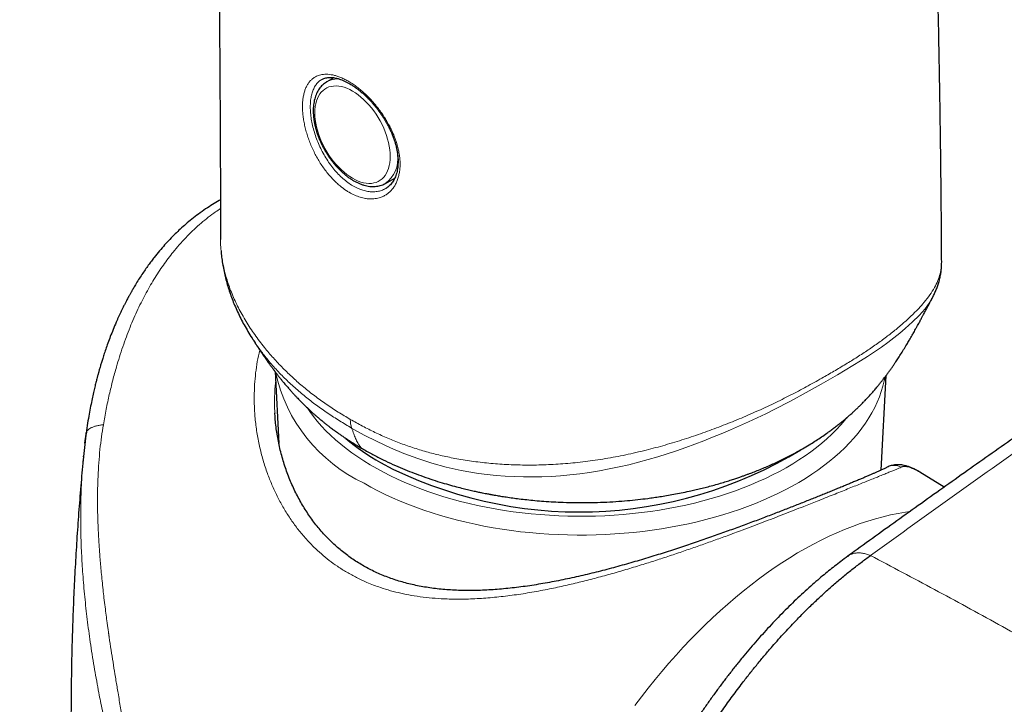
# Model space of a CAD drawing. Header units: millimetres. Extents: x 8 to 830, y 12 to 1725.
# Tile 21 of 256: x 641 to 679, y 512 to 538. Entities that reach past the tile are written whole.
import ezdxf

# ---------------------------------------------------------------- set-up
doc = ezdxf.new("R2010")
doc.units = ezdxf.units.MM

msp = doc.modelspace()

# ---------------------------------------------------------------- linework, layer by layer
at = {"color": 7, "linetype": 'Continuous', "lineweight": 30}
for p, q in [((653.191, 535.378), (652.925, 535.22)), ((652.925, 535.22), (652.93, 535.224)), ((655.152, 531.363), (655.512, 531.565)), ((655.164, 531.171), (655.17, 531.175)), ((648.895, 529.25), (648.895, 529.241)), ((676.277, 528.366), (676.278, 528.375)), ((675.933, 527.04), (675.93, 527.034)), ((650.961, 524.221), (651.105, 521.496)), ((673.974, 520.477), (674.165, 524.066)), ((650.956, 522.649), (650.957, 522.643)), ((643.741, 521.5), (643.784, 521.849)), ((643.784, 521.849), (643.792, 521.9)), ((643.686, 520.986), (643.688, 521.011)), ((676.376, 519.835), (675.448, 520.404)), ((672.717, 517.21), (672.721, 517.213))]:
    msp.add_line(p, q, dxfattribs=at)
at = {"color": 8, "linetype": 'Continuous', "lineweight": 0}
for p, q in [((650.957, 522.643), (650.968, 522.449)), ((643.784, 521.849), (643.792, 521.887))]:
    msp.add_line(p, q, dxfattribs=at)
at = {"color": 8, "linetype": 'Continuous', "lineweight": 0, "flags": 128}
for points in [[(653.905, 531.559), (654.012, 531.502), (654.118, 531.454), (654.224, 531.416), (654.327, 531.389), (654.429, 531.371), (654.527, 531.364), (654.622, 531.367), (654.712, 531.381), (654.799, 531.404), (654.88, 531.438), (654.956, 531.482), (655.026, 531.535), (655.089, 531.598), (655.146, 531.67), (655.196, 531.751), (655.239, 531.839), (655.275, 531.936), (655.302, 532.039), (655.322, 532.149), (655.334, 532.266), (655.338, 532.387), (655.334, 532.513), (655.322, 532.643), (655.302, 532.776), (655.275, 532.912), (655.239, 533.049), (655.196, 533.187), (655.146, 533.325), (655.089, 533.463), (655.026, 533.6), (654.956, 533.734), (654.88, 533.865), (654.799, 533.993), (654.712, 534.116), (654.622, 534.234), (654.527, 534.347), (654.429, 534.453), (654.327, 534.552), (654.224, 534.644), (654.118, 534.728), (654.012, 534.803), (653.905, 534.87), (653.798, 534.927), (653.691, 534.975), (653.586, 535.012), (653.482, 535.04), (653.381, 535.058), (653.283, 535.065), (653.188, 535.062), (653.097, 535.048), (653.011, 535.025), (652.93, 534.991), (652.854, 534.947), (652.784, 534.894), (652.72, 534.831), (652.663, 534.759), (652.613, 534.678), (652.57, 534.59), (652.535, 534.493), (652.507, 534.39), (652.487, 534.279), (652.475, 534.163), (652.471, 534.042), (652.475, 533.916), (652.487, 533.786), (652.507, 533.653), (652.535, 533.517), (652.57, 533.38), (652.613, 533.242), (652.663, 533.103), (652.72, 532.966), (652.784, 532.829), (652.854, 532.695), (652.93, 532.564), (653.011, 532.436), (653.097, 532.313), (653.188, 532.195), (653.283, 532.082), (653.381, 531.976), (653.482, 531.877), (653.586, 531.785), (653.691, 531.701), (653.798, 531.626), (653.905, 531.559)], [(675.93, 527.034), (675.905, 526.987), (675.829, 526.86), (675.647, 526.608), (675.425, 526.353), (675.176, 526.104), (674.895, 525.852), (674.687, 525.679), (674.466, 525.504), (674.232, 525.328), (673.988, 525.152), (673.732, 524.975), (673.467, 524.799), (673.193, 524.623), (672.91, 524.449), (672.321, 524.098), (671.705, 523.743), (671.131, 523.421), (670.535, 523.098), (669.915, 522.778), (669.596, 522.621), (669.271, 522.465), (668.94, 522.31), (668.602, 522.158), (668.258, 522.007), (667.907, 521.859), (667.577, 521.724), (667.243, 521.592), (666.902, 521.462), (666.557, 521.337), (666.207, 521.215), (665.853, 521.098), (665.494, 520.986), (665.132, 520.879), (664.767, 520.779), (664.4, 520.686), (664.029, 520.6), (663.657, 520.522), (663.284, 520.452), (662.91, 520.391), (662.535, 520.338), (662.161, 520.296), (661.805, 520.264), (661.45, 520.24), (661.097, 520.225), (660.746, 520.219), (660.396, 520.221), (660.049, 520.231), (659.704, 520.249), (659.363, 520.277), (659.023, 520.312), (658.688, 520.357), (658.026, 520.471), (657.467, 520.596), (656.919, 520.745), (656.382, 520.917), (655.857, 521.111), (655.343, 521.326), (654.841, 521.56), (654.35, 521.811), (653.871, 522.078), (653.871, 522.078), (653.871, 522.078)], [(674.128, 524.011), (674.1, 523.87), (674.048, 523.664), (673.986, 523.459), (673.913, 523.256), (673.829, 523.054), (673.734, 522.854), (673.628, 522.655), (673.512, 522.458), (673.385, 522.264), (673.248, 522.072), (673.101, 521.882), (672.943, 521.696), (672.776, 521.512), (672.599, 521.331), (672.412, 521.153), (672.216, 520.979), (672.011, 520.808), (671.796, 520.642), (671.573, 520.479), (671.341, 520.32), (671.101, 520.165), (670.852, 520.015), (670.596, 519.869), (670.331, 519.728), (670.06, 519.592), (669.781, 519.46), (669.496, 519.334), (669.203, 519.213), (668.905, 519.097), (668.6, 518.986), (668.289, 518.881), (667.973, 518.782), (667.652, 518.688), (667.326, 518.6), (666.996, 518.518), (666.661, 518.442), (666.322, 518.372), (665.98, 518.308), (665.634, 518.25), (665.286, 518.198), (664.934, 518.153), (664.581, 518.113), (664.226, 518.081), (663.869, 518.054), (663.511, 518.034), (663.151, 518.021), (662.792, 518.013), (662.432, 518.012), (662.072, 518.018), (661.713, 518.03), (661.354, 518.049), (660.997, 518.073), (660.641, 518.105), (660.287, 518.142), (659.936, 518.186), (659.586, 518.236), (659.24, 518.293), (658.897, 518.355), (658.557, 518.424), (658.221, 518.498), (657.89, 518.579), (657.562, 518.666), (657.24, 518.758), (656.923, 518.856), (656.611, 518.959), (656.305, 519.069), (656.005, 519.183), (655.711, 519.303), (655.423, 519.428), (655.143, 519.558), (654.869, 519.693), (654.603, 519.833), (654.345, 519.978)], [(652.176, 522.852), (652.278, 522.704), (652.417, 522.517), (652.566, 522.334), (652.725, 522.153), (652.893, 521.975), (653.072, 521.8), (653.26, 521.629), (653.457, 521.461), (653.663, 521.297), (653.878, 521.137), (654.102, 520.98), (654.335, 520.828), (654.575, 520.68), (654.823, 520.537), (655.08, 520.398), (655.343, 520.264), (655.614, 520.135), (655.892, 520.01), (656.176, 519.891), (656.467, 519.777), (656.764, 519.669), (657.066, 519.566), (657.375, 519.469), (657.688, 519.377), (658.006, 519.291), (658.329, 519.21), (658.656, 519.136), (658.986, 519.068), (659.321, 519.006), (659.658, 518.95), (659.999, 518.9), (660.342, 518.856), (660.687, 518.819), (661.035, 518.788), (661.383, 518.763), (661.733, 518.744), (662.084, 518.732), (662.435, 518.727), (662.786, 518.728), (663.138, 518.735), (663.488, 518.748), (663.838, 518.768), (664.186, 518.795), (664.533, 518.827), (664.878, 518.866), (665.22, 518.912), (665.56, 518.963), (665.897, 519.021), (666.23, 519.084), (666.56, 519.154), (666.886, 519.23), (667.208, 519.312), (667.525, 519.399), (667.837, 519.492), (668.143, 519.591), (668.445, 519.696), (668.74, 519.805), (669.029, 519.921), (669.312, 520.041), (669.588, 520.166), (669.857, 520.297), (670.119, 520.432), (670.373, 520.572), (670.62, 520.717), (670.858, 520.866), (671.088, 521.019), (671.31, 521.176), (671.523, 521.338), (671.727, 521.503), (671.922, 521.671), (672.107, 521.844), (672.283, 522.019), (672.45, 522.198), (672.606, 522.379), (672.681, 522.471)], [(664.631, 511.542), (664.881, 511.875), (665.135, 512.202), (665.393, 512.524), (665.655, 512.84), (665.921, 513.15), (666.19, 513.454), (666.462, 513.752), (666.737, 514.044), (667.016, 514.328), (667.297, 514.606), (667.58, 514.876), (667.866, 515.14), (668.154, 515.396), (668.444, 515.644), (668.736, 515.884), (669.029, 516.116), (669.324, 516.341), (669.619, 516.556), (669.916, 516.764), (670.213, 516.963), (670.511, 517.153), (670.809, 517.334), (671.108, 517.506), (671.406, 517.669), (671.704, 517.823), (672.001, 517.968), (672.298, 518.103), (672.593, 518.228), (672.888, 518.344), (673.181, 518.45), (673.473, 518.547), (673.763, 518.634), (674.051, 518.71), (674.337, 518.777), (674.621, 518.834), (674.902, 518.881), (675.066, 518.904)]]:
    msp.add_lwpolyline(points, dxfattribs=at)
at = {"color": 8, "linetype": 'Continuous', "lineweight": 0}
for centre, radius, start, end in [((653.338, 534.493), 0.837, 84.2279, 119.1629), ((654.478, 532.296), 1.151, 305.7155, 7.7101), ((656.958, 525.521), 6.128, 192.5065, 244.7574), ((654.841, 522.393), 1.02, 179.277, 198.0159), ((674.475, 520.064), 0.59, 63.0008, 117.7585)]:
    msp.add_arc(centre, radius, start, end, dxfattribs=at)
at = {"color": 7, "linetype": 'Continuous', "lineweight": 30}
for centre, radius, start, end in [((659.284, 528.323), 8.707, 229.6868, 240.2676), ((662.517, 535.071), 16.179, 242.1765, 301.3325)]:
    msp.add_arc(centre, radius, start, end, dxfattribs=at)
for points, knots in [([(676.278, 528.375), (676.277, 528.548), (676.275, 528.909), (676.272, 529.446), (676.268, 529.979), (676.263, 530.481), (676.259, 530.958), (676.254, 531.411), (676.25, 531.84), (676.245, 532.245), (676.24, 532.623), (676.236, 532.973), (676.231, 533.295), (676.227, 533.589), (676.223, 533.855), (676.22, 534.094), (676.216, 534.315), (676.213, 534.516), (676.21, 534.694), (676.208, 534.837), (676.206, 534.945), (676.205, 535.019), (676.204, 535.073), (676.203, 535.121), (676.202, 535.173), (676.201, 535.23), (676.2, 535.293), (676.198, 535.382), (676.196, 535.501), (676.193, 535.655), (676.19, 535.832), (676.187, 536.03), (676.182, 536.247), (676.178, 536.471), (676.174, 536.697), (676.157, 537.52), (676.113, 539.469), (676.056, 541.538), (676.005, 543.139), (675.985, 543.758), (675.964, 544.397), (675.94, 545.06), (675.915, 545.747), (675.887, 546.503), (675.854, 547.33), (675.817, 548.231), (675.777, 549.165), (675.736, 550.084), (675.694, 550.986), (675.652, 551.867), (675.607, 552.772), (675.559, 553.702), (675.508, 554.649), (675.454, 555.614), (675.398, 556.596), (675.338, 557.601), (675.271, 558.696), (675.195, 559.884), (675.11, 561.168), (675.019, 562.485), (674.922, 563.832), (674.819, 565.211), (674.714, 566.551), (674.61, 567.851), (674.505, 569.107), (674.396, 570.382), (674.281, 571.668), (674.164, 572.953), (674.043, 574.227), (673.887, 575.836), (673.691, 577.771), (673.451, 580.022), (673.206, 582.215), (672.957, 584.353), (672.703, 586.435), (672.444, 588.482), (672.178, 590.496), (671.909, 592.463), (671.637, 594.386), (671.361, 596.264), (671.082, 598.109), (670.798, 599.922), (670.511, 601.702), (670.221, 603.451), (669.927, 605.167), (669.667, 606.648), (669.442, 607.9), (669.255, 608.926), (669.069, 609.93), (668.885, 610.906), (668.702, 611.862), (668.52, 612.797), (668.34, 613.711), (668.164, 614.594), (667.991, 615.445), (667.823, 616.265), (667.659, 617.054), (667.511, 617.761), (667.377, 618.39), (667.258, 618.946), (667.143, 619.482), (667.03, 620), (666.921, 620.499), (666.815, 620.978), (666.722, 621.397), (666.642, 621.752), (666.577, 622.042), (666.528, 622.261), (666.493, 622.414), (666.472, 622.508), (666.451, 622.599), (666.431, 622.686), (666.414, 622.764), (666.4, 622.824), (666.391, 622.863), (666.385, 622.891), (666.378, 622.922), (666.367, 622.968), (666.353, 623.029), (666.336, 623.105), (666.315, 623.196), (666.287, 623.317), (666.252, 623.472), (666.208, 623.664), (666.157, 623.883), (666.1, 624.129), (666.037, 624.402), (665.968, 624.697), (665.893, 625.013), (665.814, 625.351), (665.728, 625.712), (665.636, 626.098), (665.538, 626.508), (665.434, 626.942), (665.318, 627.417), (665.192, 627.934), (665.054, 628.495), (664.907, 629.084), (664.752, 629.703), (664.594, 630.328), (664.484, 630.759), (664.429, 630.974), (664.426, 630.986)], [0, 0, 0, 0, 0.004719, 0.009877, 0.014704, 0.019294, 0.023647, 0.027762, 0.031709, 0.035409, 0.038863, 0.042071, 0.045033, 0.047701, 0.050132, 0.052325, 0.054281, 0.056214, 0.057839, 0.059158, 0.060169, 0.060786, 0.06121, 0.06164, 0.062118, 0.062642, 0.063214, 0.063833, 0.06509, 0.066505, 0.068079, 0.069941, 0.071975, 0.074049, 0.076123, 0.078197, 0.096734, 0.129907, 0.135449, 0.141144, 0.147064, 0.153209, 0.15958, 0.166176, 0.17424, 0.182616, 0.191306, 0.20031, 0.208305, 0.216531, 0.22499, 0.233681, 0.242604, 0.251594, 0.260808, 0.270246, 0.279908, 0.291703, 0.303816, 0.316246, 0.328994, 0.34206, 0.355444, 0.367168, 0.379126, 0.391318, 0.40368, 0.41598, 0.428196, 0.440327, 0.462348, 0.484083, 0.505533, 0.526105, 0.546407, 0.566437, 0.586196, 0.605683, 0.624557, 0.643169, 0.661518, 0.679604, 0.697427, 0.714987, 0.732284, 0.749318, 0.75989, 0.770356, 0.7806, 0.790556, 0.800226, 0.809914, 0.819295, 0.828371, 0.837141, 0.845604, 0.853762, 0.861614, 0.867569, 0.873335, 0.878912, 0.884301, 0.889501, 0.894513, 0.899308, 0.902602, 0.905644, 0.908434, 0.90946, 0.910448, 0.911398, 0.912308, 0.913176, 0.91385, 0.914201, 0.914399, 0.914718, 0.915196, 0.915833, 0.916629, 0.917584, 0.918698, 0.92043, 0.922445, 0.924743, 0.927323, 0.930186, 0.933331, 0.936617, 0.940162, 0.943968, 0.948034, 0.95236, 0.956946, 0.961793, 0.967424, 0.97337, 0.979631, 0.986206, 0.993095, 0.999631, 1, 1, 1, 1]), ([(641.265, 627.162), (641.294, 627.026), (641.352, 626.747), (641.438, 626.329), (641.523, 625.918), (641.602, 625.531), (641.676, 625.162), (641.749, 624.799), (641.824, 624.423), (641.902, 624.025), (641.984, 623.605), (642.08, 623.111), (642.19, 622.538), (642.314, 621.882), (642.442, 621.194), (642.575, 620.474), (642.71, 619.726), (642.848, 618.951), (642.988, 618.149), (643.131, 617.315), (643.279, 616.444), (643.429, 615.534), (643.583, 614.586), (643.739, 613.605), (643.897, 612.589), (644.055, 611.546), (644.214, 610.476), (644.373, 609.378), (644.533, 608.247), (644.688, 607.126), (644.837, 606.016), (644.98, 604.92), (645.123, 603.797), (645.266, 602.647), (645.409, 601.469), (645.55, 600.266), (645.69, 599.044), (645.855, 597.553), (646.043, 595.79), (646.251, 593.746), (646.451, 591.667), (646.643, 589.554), (646.828, 587.419), (647.003, 585.264), (647.17, 583.088), (647.329, 580.878), (647.482, 578.62), (647.628, 576.313), (647.766, 573.955), (647.896, 571.563), (648.019, 569.137), (648.132, 566.676), (648.238, 564.18), (648.335, 561.65), (648.424, 559.087), (648.505, 556.489), (648.578, 553.857), (648.643, 551.192), (648.7, 548.493), (648.749, 545.761), (648.792, 542.902), (648.829, 539.915), (648.858, 536.797), (648.878, 533.64), (648.889, 531.118), (648.891, 529.645), (648.892, 529.241)], [0, 0, 0, 0, 0.004554, 0.009416, 0.014009, 0.018334, 0.02239, 0.026337, 0.030445, 0.034925, 0.039587, 0.04443, 0.051327, 0.058562, 0.066134, 0.074043, 0.082291, 0.090721, 0.099477, 0.108559, 0.117968, 0.127884, 0.138138, 0.148732, 0.159666, 0.170938, 0.18234, 0.19407, 0.206128, 0.218514, 0.22985, 0.241449, 0.253309, 0.265431, 0.277816, 0.290462, 0.303281, 0.316209, 0.337142, 0.358356, 0.37985, 0.401626, 0.423681, 0.445615, 0.467819, 0.490291, 0.513032, 0.536513, 0.560272, 0.584307, 0.608618, 0.633204, 0.658064, 0.683195, 0.708596, 0.734266, 0.760203, 0.786405, 0.81287, 0.839595, 0.866577, 0.896553, 0.926834, 0.957416, 0.988295, 1, 1, 1, 1]), ([(652.931, 535.223), (652.925, 535.22), (652.891, 535.202), (652.834, 535.16), (652.762, 535.099), (652.697, 535.03), (652.637, 534.953), (652.584, 534.869), (652.538, 534.777), (652.499, 534.678), (652.466, 534.573), (652.441, 534.462), (652.424, 534.346), (652.414, 534.224), (652.412, 534.099), (652.417, 533.97), (652.43, 533.838), (652.45, 533.704), (652.477, 533.568), (652.511, 533.431), (652.553, 533.294), (652.6, 533.157), (652.654, 533.021), (652.715, 532.886), (652.781, 532.752), (652.852, 532.621), (652.929, 532.493), (653.01, 532.369), (653.097, 532.249), (653.187, 532.133), (653.281, 532.022), (653.379, 531.917), (653.48, 531.818), (653.583, 531.725), (653.689, 531.639), (653.797, 531.561), (653.883, 531.505), (653.933, 531.475), (653.946, 531.468)], [0, 0, 0, 0, 0.006468, 0.033561, 0.06065, 0.087846, 0.115254, 0.142956, 0.170997, 0.199385, 0.228094, 0.257071, 0.28625, 0.315563, 0.344953, 0.374373, 0.403782, 0.433165, 0.462512, 0.49182, 0.521091, 0.550327, 0.579534, 0.608719, 0.637888, 0.667048, 0.696206, 0.72537, 0.754544, 0.783737, 0.812956, 0.842208, 0.871501, 0.90084, 0.93023, 0.959674, 0.98917, 1, 1, 1, 1]), ([(652.736, 535.309), (652.752, 535.318), (652.789, 535.339), (652.854, 535.362), (652.929, 535.38), (653.007, 535.389), (653.09, 535.389), (653.175, 535.382), (653.264, 535.367), (653.356, 535.344), (653.451, 535.313), (653.549, 535.274), (653.651, 535.227), (653.755, 535.172), (653.861, 535.11), (653.969, 535.039), (654.077, 534.962), (654.185, 534.877), (654.293, 534.786), (654.4, 534.688), (654.505, 534.585), (654.607, 534.477), (654.706, 534.364), (654.803, 534.247), (654.896, 534.125), (654.986, 533.999), (655.072, 533.869), (655.154, 533.736), (655.231, 533.6), (655.302, 533.463), (655.367, 533.326), (655.425, 533.188), (655.477, 533.052), (655.521, 532.917), (655.557, 532.785), (655.587, 532.654), (655.609, 532.525), (655.625, 532.398), (655.633, 532.272), (655.634, 532.15), (655.628, 532.032), (655.615, 531.919), (655.596, 531.812), (655.569, 531.711), (655.537, 531.618), (655.498, 531.531), (655.454, 531.453), (655.403, 531.38), (655.346, 531.313), (655.282, 531.254), (655.223, 531.207), (655.183, 531.185), (655.169, 531.176)], [0, 0, 0, 0, 0.017211, 0.040108, 0.06248, 0.084102, 0.105028, 0.125408, 0.145389, 0.165075, 0.184482, 0.204003, 0.223659, 0.243452, 0.263368, 0.283383, 0.30347, 0.323595, 0.343723, 0.363822, 0.383869, 0.403837, 0.423648, 0.443479, 0.463466, 0.48359, 0.503821, 0.524123, 0.544457, 0.564765, 0.585001, 0.605124, 0.625097, 0.644892, 0.664467, 0.683789, 0.703464, 0.723334, 0.74336, 0.763498, 0.783698, 0.803908, 0.824072, 0.84416, 0.864161, 0.884083, 0.903981, 0.924129, 0.944862, 0.966024, 0.987571, 1, 1, 1, 1]), ([(695.938, 533.145), (695.866, 533.098), (695.146, 532.631), (693.783, 531.736), (691.85, 530.461), (689.926, 529.179), (688.009, 527.892), (686.099, 526.598), (684.198, 525.299), (682.304, 523.995), (680.418, 522.684), (678.541, 521.368), (676.67, 520.047), (674.808, 518.719), (673.491, 517.774), (672.797, 517.271), (672.72, 517.215)], [0, 0, 0, 0, 0.00903, 0.090857, 0.172671, 0.25447, 0.336251, 0.418012, 0.499749, 0.58146, 0.663143, 0.744793, 0.826411, 0.908025, 0.989704, 1, 1, 1, 1]), ([(653.946, 531.468), (653.966, 531.456), (654.022, 531.425), (654.116, 531.379), (654.227, 531.333), (654.338, 531.296), (654.448, 531.269), (654.556, 531.251), (654.662, 531.244), (654.765, 531.247), (654.865, 531.259), (654.96, 531.281), (655.05, 531.313), (655.114, 531.34), (655.145, 531.359), (655.15, 531.362)], [0, 0, 0, 0, 0.046675, 0.134545, 0.222467, 0.310248, 0.397709, 0.484633, 0.570789, 0.655973, 0.740052, 0.823009, 0.904952, 0.986105, 1, 1, 1, 1]), ([(648.889, 530.738), (648.872, 530.729), (648.77, 530.674), (648.582, 530.56), (648.321, 530.392), (648.058, 530.207), (647.807, 530.014), (647.577, 529.823), (647.366, 529.635), (647.164, 529.443), (646.966, 529.242), (646.767, 529.027), (646.57, 528.799), (646.403, 528.592), (646.262, 528.41), (646.147, 528.254), (646.028, 528.086), (645.905, 527.904), (645.78, 527.712), (645.67, 527.532), (645.579, 527.378), (645.511, 527.261), (645.464, 527.177), (645.432, 527.119), (645.412, 527.082), (645.388, 527.039), (645.357, 526.981), (645.316, 526.902), (645.266, 526.806), (645.212, 526.699), (645.158, 526.59), (645.106, 526.482), (645.056, 526.375), (645.008, 526.27), (644.935, 526.107), (644.842, 525.888), (644.733, 525.618), (644.637, 525.365), (644.553, 525.129), (644.481, 524.916), (644.421, 524.73), (644.372, 524.573), (644.335, 524.45), (644.309, 524.359), (644.29, 524.293), (644.276, 524.243), (644.267, 524.211), (644.26, 524.185), (644.252, 524.156), (644.239, 524.111), (644.22, 524.039), (644.192, 523.934), (644.156, 523.793), (644.113, 523.619), (644.065, 523.414), (644.013, 523.175), (643.957, 522.903), (643.9, 522.596), (643.842, 522.255), (643.808, 522.014), (643.789, 521.888)], [0, 0, 0, 0, 0.005724, 0.035151, 0.066678, 0.099975, 0.132035, 0.161951, 0.189759, 0.216128, 0.244833, 0.273134, 0.30253, 0.33333, 0.350836, 0.369538, 0.389425, 0.410484, 0.432694, 0.45528, 0.470743, 0.483516, 0.493602, 0.498287, 0.502038, 0.505729, 0.51217, 0.520424, 0.531043, 0.542676, 0.554087, 0.565274, 0.576233, 0.586963, 0.597461, 0.626163, 0.652929, 0.677758, 0.700687, 0.721659, 0.739063, 0.753913, 0.766213, 0.773765, 0.779884, 0.784569, 0.787821, 0.789113, 0.791732, 0.795974, 0.80184, 0.812189, 0.82543, 0.841567, 0.860609, 0.882568, 0.907461, 0.935309, 0.966143, 1, 1, 1, 1]), ([(648.913, 528.804), (648.916, 528.766), (648.924, 528.647), (648.949, 528.446), (648.988, 528.202), (649.036, 527.957), (649.095, 527.711), (649.164, 527.466), (649.242, 527.221), (649.33, 526.98), (649.428, 526.736), (649.538, 526.488), (649.659, 526.238), (649.791, 525.987), (649.935, 525.738), (650.035, 525.57), (650.09, 525.487), (650.091, 525.486)], [0, 0, 0, 0, 0.032685, 0.101994, 0.172062, 0.242815, 0.314163, 0.386002, 0.458211, 0.529969, 0.603317, 0.679968, 0.757766, 0.836797, 0.917111, 0.998754, 1, 1, 1, 1]), ([(675.932, 527.041), (675.945, 527.065), (675.984, 527.137), (676.041, 527.262), (676.103, 527.413), (676.156, 527.567), (676.201, 527.727), (676.236, 527.891), (676.26, 528.053), (676.274, 528.204), (676.275, 528.3), (676.275, 528.342)], [0, 0, 0, 0, 0.060962, 0.187229, 0.30815, 0.424356, 0.549105, 0.670035, 0.789319, 0.907417, 1, 1, 1, 1]), ([(654.292, 521.287), (654.421, 521.214), (654.672, 521.072), (655.057, 520.876), (655.432, 520.699), (655.796, 520.54), (656.148, 520.398), (656.505, 520.264), (656.861, 520.141), (657.215, 520.027), (657.542, 519.931), (657.834, 519.851), (658.091, 519.785), (658.313, 519.732), (658.509, 519.687), (658.679, 519.65), (658.822, 519.621), (658.937, 519.598), (659.025, 519.581), (659.086, 519.569), (659.131, 519.561), (659.171, 519.553), (659.22, 519.544), (659.281, 519.534), (659.384, 519.516), (659.538, 519.49), (659.75, 519.457), (659.987, 519.423), (660.248, 519.389), (660.529, 519.356), (660.84, 519.325), (661.179, 519.297), (661.535, 519.274), (661.959, 519.255), (662.434, 519.244), (662.951, 519.247), (663.44, 519.261), (663.901, 519.286), (664.332, 519.32), (664.735, 519.36), (665.069, 519.4), (665.348, 519.438), (665.586, 519.473), (665.839, 519.514), (666.109, 519.562), (666.396, 519.617), (666.664, 519.672), (666.909, 519.727), (667.128, 519.779), (667.354, 519.836), (667.586, 519.897), (667.818, 519.963), (668.041, 520.029), (668.242, 520.091), (668.419, 520.149), (668.57, 520.2), (668.699, 520.245), (668.818, 520.288), (668.956, 520.338), (669.125, 520.402), (669.331, 520.483), (669.617, 520.602), (669.971, 520.758), (670.38, 520.956), (670.742, 521.147), (671.049, 521.32), (671.294, 521.467), (671.51, 521.604), (671.716, 521.74), (671.892, 521.862), (672.046, 521.973), (672.176, 522.069), (672.308, 522.17), (672.438, 522.273), (672.563, 522.376), (672.677, 522.472), (672.765, 522.548), (672.834, 522.609), (672.897, 522.666), (672.976, 522.739), (673.065, 522.823), (673.153, 522.908), (673.231, 522.985), (673.302, 523.057), (673.386, 523.144), (673.481, 523.244), (673.585, 523.359), (673.687, 523.474), (673.773, 523.575), (673.852, 523.669), (673.923, 523.756), (673.995, 523.845), (674.065, 523.934), (674.131, 524.021), (674.195, 524.105), (674.263, 524.198), (674.336, 524.299), (674.407, 524.401), (674.472, 524.495), (674.548, 524.607), (674.639, 524.745), (674.749, 524.917), (674.863, 525.101), (674.967, 525.273), (675.055, 525.423), (675.128, 525.548), (675.204, 525.681), (675.274, 525.806), (675.336, 525.92), (675.383, 526.005), (675.424, 526.08), (675.461, 526.147), (675.499, 526.218), (675.542, 526.3), (675.588, 526.385), (675.628, 526.461), (675.663, 526.527), (675.699, 526.594), (675.74, 526.673), (675.779, 526.746), (675.811, 526.806), (675.834, 526.85), (675.86, 526.9), (675.893, 526.961), (675.918, 527.009), (675.931, 527.034)], [0, 0, 0, 0, 0.0197135, 0.0384549, 0.0562241, 0.0730225, 0.0888528, 0.1037172, 0.1199948, 0.1349305, 0.1485272, 0.1607903, 0.1707856, 0.1796862, 0.1874947, 0.1942134, 0.1998443, 0.2043087, 0.2077312, 0.2101125, 0.2114993, 0.2129272, 0.2148247, 0.2171915, 0.2199665, 0.2267609, 0.234875, 0.2443059, 0.2538368, 0.2644131, 0.2760327, 0.288693, 0.3022606, 0.3156473, 0.335668, 0.3546721, 0.3726656, 0.3896513, 0.4056317, 0.4206083, 0.434583, 0.4431769, 0.4520297, 0.4616377, 0.472001, 0.4831192, 0.4949919, 0.5034127, 0.512175, 0.5212784, 0.5307227, 0.5405077, 0.5500372, 0.558551, 0.5660322, 0.5725013, 0.5779593, 0.5826574, 0.5878638, 0.5957175, 0.6047458, 0.6149262, 0.6338971, 0.6530784, 0.6724723, 0.6865914, 0.6991506, 0.7101491, 0.7206271, 0.7318797, 0.7386686, 0.7458517, 0.7533389, 0.7607954, 0.7681908, 0.7751638, 0.7809122, 0.7838971, 0.7875268, 0.7923215, 0.7982644, 0.8040424, 0.8088632, 0.8129962, 0.8173798, 0.8247504, 0.8314052, 0.8377243, 0.8444321, 0.8484916, 0.853022, 0.8584625, 0.8632353, 0.8670836, 0.8712853, 0.8757878, 0.8809498, 0.8860643, 0.8904055, 0.8944108, 0.9016095, 0.9093346, 0.9175347, 0.9257966, 0.9316113, 0.9367141, 0.9418162, 0.9485387, 0.952494, 0.9561372, 0.9593095, 0.9619209, 0.9646908, 0.9682672, 0.9723119, 0.9755657, 0.9779592, 0.9806767, 0.9842387, 0.9880654, 0.9901918, 0.9919691, 0.9937426, 0.9967445, 1, 1, 1, 1]), ([(650.09, 525.488), (650.091, 525.487), (650.112, 525.454), (650.15, 525.394), (650.2, 525.316), (650.242, 525.252), (650.277, 525.198), (650.313, 525.143), (650.349, 525.088), (650.387, 525.031), (650.427, 524.971), (650.485, 524.886), (650.562, 524.773), (650.656, 524.638), (650.745, 524.512), (650.828, 524.399), (650.902, 524.299), (650.972, 524.206), (651.037, 524.121), (651.105, 524.034), (651.171, 523.95), (651.24, 523.865), (651.304, 523.787), (651.361, 523.719), (651.417, 523.654), (651.478, 523.582), (651.554, 523.497), (651.634, 523.407), (651.715, 523.32), (651.808, 523.22), (651.918, 523.106), (652.051, 522.974), (652.194, 522.835), (652.331, 522.709), (652.451, 522.601), (652.552, 522.513), (652.654, 522.426), (652.756, 522.342), (652.859, 522.259), (652.953, 522.184), (653.041, 522.117), (653.115, 522.061), (653.178, 522.014), (653.235, 521.972), (653.299, 521.926), (653.378, 521.87), (653.477, 521.8), (653.597, 521.719), (653.738, 521.625), (653.901, 521.521), (654.087, 521.406), (654.221, 521.328), (654.291, 521.287)], [0, 0, 0, 0, 0.000374, 0.017702, 0.032278, 0.04219, 0.051428, 0.060897, 0.070601, 0.080595, 0.090967, 0.101722, 0.125807, 0.15107, 0.174121, 0.194179, 0.213972, 0.229978, 0.246806, 0.263293, 0.280905, 0.297828, 0.315493, 0.329831, 0.340836, 0.357002, 0.376493, 0.397886, 0.417938, 0.436709, 0.467191, 0.499516, 0.534728, 0.571562, 0.597497, 0.620312, 0.643471, 0.669686, 0.691565, 0.714253, 0.734086, 0.750699, 0.764109, 0.776069, 0.789274, 0.80675, 0.828479, 0.854442, 0.884612, 0.918958, 0.957438, 1, 1, 1, 1]), ([(674.2, 520.586), (674.195, 520.583), (674.18, 520.575), (674.144, 520.557), (674.092, 520.532), (674.029, 520.502), (673.956, 520.468), (673.873, 520.431), (673.781, 520.39), (673.68, 520.346), (673.571, 520.298), (673.453, 520.247), (673.326, 520.193), (673.191, 520.136), (673.049, 520.076), (672.899, 520.014), (672.743, 519.949), (672.579, 519.881), (672.41, 519.811), (672.234, 519.74), (672.053, 519.666), (671.867, 519.59), (671.674, 519.513), (671.474, 519.432), (671.267, 519.35), (671.054, 519.265), (670.835, 519.179), (670.611, 519.091), (670.383, 519.002), (670.15, 518.911), (669.912, 518.819), (669.668, 518.726), (669.419, 518.632), (669.164, 518.536), (668.904, 518.439), (668.64, 518.341), (668.37, 518.243), (668.096, 518.144), (667.816, 518.044), (667.532, 517.943), (667.243, 517.842), (666.952, 517.742), (666.656, 517.642), (666.356, 517.542), (666.051, 517.442), (665.742, 517.343), (665.43, 517.245), (665.113, 517.147), (664.793, 517.051), (664.469, 516.957), (664.143, 516.864), (663.815, 516.774), (663.485, 516.686), (663.153, 516.601), (662.82, 516.52), (662.485, 516.442), (662.149, 516.368), (661.812, 516.298), (661.475, 516.232), (661.137, 516.171), (660.8, 516.116), (660.465, 516.066), (660.133, 516.023), (659.805, 515.986), (659.481, 515.956), (659.161, 515.932), (658.846, 515.916), (658.535, 515.908), (658.228, 515.907), (657.926, 515.913), (657.629, 515.928), (657.338, 515.95), (657.053, 515.98), (656.776, 516.018), (656.505, 516.064), (656.24, 516.117), (655.981, 516.179), (655.729, 516.248), (655.483, 516.326), (655.242, 516.411), (655.005, 516.506), (654.774, 516.608), (654.55, 516.718), (654.334, 516.835), (654.124, 516.959), (653.919, 517.093), (653.719, 517.234), (653.524, 517.384), (653.335, 517.542), (653.151, 517.709), (652.973, 517.883), (652.801, 518.066), (652.636, 518.257), (652.476, 518.456), (652.322, 518.663), (652.175, 518.877), (652.036, 519.097), (651.904, 519.326), (651.778, 519.561), (651.66, 519.804), (651.55, 520.053), (651.448, 520.308), (651.355, 520.568), (651.27, 520.833), (651.195, 521.101), (651.129, 521.371), (651.073, 521.644), (651.027, 521.916), (650.992, 522.189), (650.967, 522.432), (650.959, 522.583), (650.956, 522.643)], [0, 0, 0, 0, 0.003836, 0.012454, 0.021481, 0.030795, 0.040293, 0.049888, 0.059514, 0.069115, 0.078711, 0.088287, 0.097851, 0.107379, 0.116854, 0.126264, 0.135595, 0.144839, 0.153987, 0.163033, 0.171973, 0.180805, 0.18955, 0.198374, 0.207193, 0.215991, 0.22475, 0.233457, 0.242094, 0.250668, 0.259292, 0.267905, 0.276522, 0.285152, 0.293808, 0.302506, 0.311183, 0.319902, 0.328705, 0.337565, 0.346451, 0.355331, 0.364187, 0.373214, 0.382283, 0.391409, 0.400603, 0.409879, 0.419235, 0.428651, 0.438126, 0.447647, 0.457217, 0.466837, 0.476508, 0.48623, 0.496003, 0.505826, 0.515696, 0.525611, 0.535556, 0.545484, 0.555358, 0.565177, 0.574938, 0.584643, 0.594289, 0.603879, 0.613414, 0.622899, 0.632337, 0.641729, 0.650962, 0.660092, 0.669141, 0.678126, 0.687061, 0.695961, 0.704678, 0.713488, 0.722317, 0.731125, 0.739873, 0.748531, 0.757101, 0.765819, 0.774551, 0.783315, 0.792124, 0.800991, 0.80992, 0.818882, 0.827915, 0.837059, 0.846289, 0.855582, 0.864921, 0.874339, 0.883892, 0.893551, 0.903307, 0.913152, 0.923072, 0.933055, 0.943084, 0.953143, 0.963211, 0.973266, 0.983295, 0.993339, 1, 1, 1, 1]), ([(643.8, 521.918), (643.777, 521.764), (643.731, 521.456), (643.7, 521.145), (643.684, 520.99)], [0, 0, 0, 0, 0.501266, 1, 1, 1, 1]), ([(643.792, 521.887), (643.793, 521.895), (643.793, 521.906), (643.8, 521.916), (643.801, 521.918)], [0, 0, 0, 0, 0.768141, 1, 1, 1, 1]), ([(643.684, 520.986), (643.654, 520.659), (643.592, 519.991), (643.512, 518.979), (643.439, 517.952), (643.377, 516.923), (643.324, 515.893), (643.282, 514.863), (643.249, 513.832), (643.227, 512.8), (643.214, 511.769), (643.212, 510.737), (643.22, 509.706), (643.237, 508.675), (643.265, 507.644), (643.302, 506.614), (643.35, 505.586), (643.407, 504.558), (643.475, 503.531), (643.532, 502.743), (643.571, 502.298), (643.58, 502.194)], [0, 0, 0, 0, 0.052353, 0.107126, 0.161907, 0.216696, 0.271489, 0.326285, 0.381081, 0.435876, 0.490668, 0.545455, 0.600235, 0.655005, 0.709764, 0.76451, 0.81924, 0.873953, 0.928647, 0.98332, 1, 1, 1, 1]), ([(675.411, 520.425), (675.404, 520.429), (675.354, 520.46), (675.261, 520.509), (675.135, 520.567), (675.018, 520.612), (674.91, 520.645), (674.809, 520.667), (674.714, 520.68), (674.622, 520.685), (674.533, 520.682), (674.448, 520.671), (674.365, 520.652), (674.283, 520.626), (674.23, 520.6), (674.202, 520.587)], [0, 0, 0, 0, 0.018211, 0.138496, 0.258789, 0.363504, 0.458843, 0.544162, 0.620721, 0.692766, 0.759945, 0.822892, 0.882508, 0.939559, 1, 1, 1, 1]), ([(675.449, 520.404), (675.394, 520.436), (675.284, 520.499), (675.15, 520.556), (675.041, 520.591), (674.939, 520.612), (674.834, 520.618), (674.773, 520.599), (674.743, 520.589)], [0, 0, 0, 0, 0.183344, 0.368796, 0.493823, 0.619055, 0.809117, 1, 1, 1, 1]), ([(672.717, 517.21), (672.67, 517.175), (672.541, 517.082), (672.334, 516.925), (672.099, 516.743), (671.867, 516.556), (671.626, 516.354), (671.367, 516.131), (671.095, 515.887), (670.819, 515.631), (670.545, 515.367), (670.272, 515.097), (670.002, 514.819), (669.734, 514.536), (669.469, 514.246), (669.209, 513.952), (668.952, 513.653), (668.698, 513.349), (668.446, 513.037), (668.197, 512.72), (667.951, 512.398), (667.709, 512.071), (667.469, 511.738), (667.233, 511.4), (667, 511.056), (666.769, 510.707), (666.543, 510.353), (666.32, 509.996), (666.103, 509.637), (665.891, 509.275), (665.683, 508.911), (665.479, 508.543), (665.281, 508.172), (665.086, 507.799), (664.896, 507.422), (664.71, 507.041), (664.528, 506.657), (664.352, 506.271), (664.18, 505.884), (664.014, 505.495), (663.852, 505.104), (663.696, 504.711), (663.545, 504.316), (663.399, 503.921), (663.26, 503.526), (663.126, 503.132), (662.998, 502.739), (662.877, 502.347), (662.761, 501.956), (662.652, 501.565), (662.548, 501.173), (662.449, 500.78), (662.356, 500.386), (662.269, 499.993), (662.188, 499.601), (662.114, 499.211), (662.046, 498.823), (661.984, 498.438), (661.93, 498.057), (661.882, 497.679), (661.84, 497.303), (661.805, 496.928), (661.776, 496.556), (661.754, 496.188), (661.739, 495.822), (661.731, 495.46), (661.73, 495.1), (661.735, 494.745), (661.747, 494.393), (661.767, 494.045), (661.793, 493.7), (661.826, 493.36), (661.867, 493.025), (661.915, 492.696), (661.969, 492.372), (662.031, 492.055), (662.1, 491.743), (662.177, 491.437), (662.26, 491.136), (662.351, 490.842), (662.449, 490.555), (662.553, 490.274), (662.666, 490), (662.785, 489.731), (662.911, 489.473), (663.042, 489.222), (663.18, 488.98), (663.326, 488.744), (663.477, 488.517), (663.635, 488.298), (663.799, 488.089), (663.967, 487.889), (664.141, 487.699), (664.32, 487.517), (664.506, 487.343), (664.697, 487.177), (664.893, 487.021), (665.063, 486.894), (665.169, 486.823), (665.206, 486.799)], [0, 0, 0, 0, 0.005384, 0.014668, 0.023522, 0.032033, 0.040984, 0.051081, 0.061758, 0.072451, 0.083169, 0.093924, 0.104568, 0.115284, 0.125955, 0.136549, 0.147027, 0.157555, 0.168115, 0.17866, 0.189195, 0.199729, 0.210267, 0.220815, 0.23138, 0.241969, 0.25259, 0.263183, 0.273689, 0.284168, 0.294627, 0.305075, 0.315521, 0.325971, 0.336433, 0.346915, 0.357426, 0.367981, 0.37847, 0.388965, 0.399486, 0.410024, 0.420568, 0.431107, 0.441629, 0.452126, 0.462588, 0.473007, 0.483385, 0.493801, 0.504275, 0.514796, 0.525355, 0.535939, 0.546538, 0.557141, 0.567733, 0.578302, 0.588834, 0.599258, 0.609828, 0.620397, 0.630971, 0.641551, 0.652144, 0.662752, 0.67338, 0.684032, 0.694696, 0.70532, 0.716082, 0.726807, 0.7375, 0.748168, 0.758815, 0.769446, 0.780067, 0.790681, 0.801298, 0.812018, 0.82248, 0.833028, 0.843618, 0.8542, 0.864701, 0.874888, 0.885261, 0.895553, 0.905767, 0.91593, 0.926034, 0.935896, 0.94576, 0.955614, 0.965447, 0.975253, 0.985023, 0.99475, 1, 1, 1, 1]), ([(665.229, 486.782), (665.122, 486.857), (664.94, 486.982), (664.698, 487.184), (664.499, 487.366), (664.313, 487.555), (664.139, 487.748), (663.971, 487.952), (663.771, 488.218), (663.547, 488.556), (663.311, 488.971), (663.098, 489.405), (662.919, 489.833), (662.766, 490.258), (662.636, 490.675), (662.52, 491.108), (662.429, 491.517), (662.357, 491.894), (662.302, 492.237), (662.255, 492.587), (662.207, 493.018), (662.167, 493.535), (662.141, 494.137), (662.137, 494.749), (662.152, 495.37), (662.187, 496.005), (662.243, 496.656), (662.32, 497.318), (662.417, 497.994), (662.535, 498.68), (662.673, 499.37), (662.828, 500.059), (663.001, 500.749), (663.193, 501.445), (663.405, 502.146), (663.636, 502.85), (663.885, 503.556), (664.154, 504.264), (664.438, 504.965), (664.736, 505.658), (665.048, 506.341), (665.376, 507.02), (665.72, 507.695), (666.079, 508.363), (666.454, 509.024), (666.843, 509.675), (667.227, 510.286), (667.601, 510.854), (667.964, 511.382), (668.335, 511.9), (668.679, 512.359), (668.993, 512.762), (669.275, 513.112), (669.56, 513.456), (669.907, 513.861), (670.319, 514.321), (670.75, 514.777), (671.136, 515.167), (671.478, 515.497), (671.822, 515.817), (672.168, 516.125), (672.517, 516.422), (672.868, 516.707), (673.221, 516.98), (673.456, 517.151), (673.574, 517.237)], [0, 0, 0, 0, 0.017894, 0.03033, 0.042776, 0.054161, 0.065545, 0.076962, 0.088379, 0.108, 0.127661, 0.146322, 0.165018, 0.180796, 0.196574, 0.212437, 0.2283, 0.239754, 0.251209, 0.262695, 0.274182, 0.29274, 0.311331, 0.329307, 0.347313, 0.365463, 0.383613, 0.401894, 0.420174, 0.438605, 0.457068, 0.475024, 0.493011, 0.511139, 0.529268, 0.547527, 0.565786, 0.584194, 0.602635, 0.620623, 0.638642, 0.656802, 0.674963, 0.693252, 0.711541, 0.729979, 0.74845, 0.76426, 0.780069, 0.795962, 0.811855, 0.823329, 0.834803, 0.846308, 0.857814, 0.876401, 0.895021, 0.908061, 0.921101, 0.934187, 0.947273, 0.96043, 0.973588, 0.986794, 1, 1, 1, 1])]:
    msp.add_open_spline(points, degree=3, knots=knots, dxfattribs=at)
at = {"color": 8, "linetype": 'Continuous', "lineweight": 0}
for points, knots in [([(653.988, 530.918), (653.916, 530.952), (653.806, 531.006), (653.619, 531.123), (653.46, 531.241), (653.298, 531.383), (653.165, 531.513), (653.031, 531.659), (652.898, 531.822), (652.771, 531.996), (652.651, 532.179), (652.541, 532.369), (652.44, 532.563), (652.347, 532.763), (652.265, 532.966), (652.193, 533.17), (652.133, 533.372), (652.084, 533.574), (652.046, 533.773), (652.02, 533.965), (652.005, 534.15), (652.003, 534.33), (652.012, 534.5), (652.033, 534.659), (652.065, 534.806), (652.109, 534.942), (652.164, 535.065), (652.23, 535.174), (652.306, 535.269), (652.394, 535.349), (652.483, 535.408), (652.598, 535.462), (652.718, 535.496), (652.855, 535.51), (652.972, 535.509), (653.094, 535.494), (653.22, 535.468), (653.355, 535.427), (653.498, 535.371), (653.65, 535.298), (653.806, 535.209), (653.963, 535.107), (654.119, 534.991), (654.273, 534.864), (654.426, 534.724), (654.575, 534.574), (654.719, 534.414), (654.856, 534.247), (654.988, 534.071), (655.101, 533.903), (655.226, 533.701), (655.335, 533.502), (655.434, 533.29), (655.508, 533.109), (655.574, 532.922), (655.629, 532.728), (655.671, 532.535), (655.699, 532.346), (655.712, 532.163), (655.71, 531.988), (655.694, 531.818), (655.663, 531.658), (655.619, 531.509), (655.561, 531.372), (655.49, 531.245), (655.406, 531.133), (655.311, 531.034), (655.206, 530.951), (655.09, 530.882), (654.975, 530.834), (654.832, 530.793), (654.687, 530.774), (654.527, 530.776), (654.374, 530.794), (654.194, 530.835), (654.057, 530.89), (653.988, 530.918)], [0, 0, 0, 0, 0.018543, 0.028451, 0.048453, 0.060335, 0.072216, 0.085436, 0.098748, 0.1122, 0.125845, 0.139117, 0.152388, 0.165848, 0.179504, 0.192759, 0.206015, 0.219463, 0.233112, 0.246255, 0.259493, 0.272877, 0.286461, 0.299587, 0.312806, 0.326131, 0.339677, 0.352865, 0.366145, 0.379567, 0.393184, 0.403131, 0.423213, 0.435144, 0.447075, 0.459008, 0.470941, 0.482695, 0.495946, 0.509198, 0.522637, 0.536268, 0.549519, 0.562769, 0.576206, 0.589836, 0.603083, 0.616331, 0.629765, 0.643391, 0.6533, 0.673302, 0.685188, 0.697073, 0.710338, 0.723602, 0.73706, 0.750719, 0.763865, 0.777105, 0.790491, 0.804077, 0.817199, 0.830485, 0.843772, 0.857326, 0.870524, 0.883814, 0.897246, 0.910873, 0.920814, 0.940883, 0.952805, 0.964728, 0.982257, 1, 1, 1, 1]), ([(652.735, 535.309), (652.699, 535.285), (652.622, 535.236), (652.526, 535.129), (652.444, 534.999), (652.38, 534.844), (652.334, 534.67), (652.306, 534.477), (652.298, 534.266), (652.308, 534.041), (652.337, 533.806), (652.385, 533.561), (652.452, 533.312), (652.536, 533.061), (652.638, 532.812), (652.755, 532.569), (652.888, 532.334), (653.034, 532.112), (653.193, 531.904), (653.362, 531.713), (653.541, 531.543), (653.726, 531.395), (653.917, 531.267), (654.047, 531.205), (654.113, 531.173)], [0, 0, 0, 0, 0.0421, 0.087731, 0.133218, 0.178553, 0.224031, 0.269364, 0.314838, 0.360458, 0.405932, 0.451571, 0.497358, 0.542998, 0.588572, 0.634292, 0.679867, 0.725316, 0.770907, 0.816355, 0.861801, 0.907392, 0.952838, 1, 1, 1, 1]), ([(673.574, 517.236), (674.518, 517.917), (676.406, 519.277), (679.259, 521.299), (682.128, 523.309), (685.015, 525.304), (687.919, 527.285), (690.841, 529.251), (693.779, 531.205), (695.752, 532.495), (696.738, 533.141)], [0, 0, 0, 0, 0.124965, 0.24993, 0.374909, 0.499888, 0.624909, 0.74993, 0.874965, 1, 1, 1, 1]), ([(654.113, 531.173), (654.176, 531.148), (654.301, 531.097), (654.487, 531.056), (654.669, 531.04), (654.844, 531.053), (655.01, 531.093), (655.109, 531.142), (655.158, 531.167)], [0, 0, 0, 0, 0.164725, 0.32945, 0.496956, 0.664998, 0.832507, 1, 1, 1, 1]), ([(648.89, 530.407), (648.828, 530.367), (648.67, 530.263), (648.425, 530.079), (648.154, 529.858), (647.89, 529.621), (647.633, 529.369), (647.383, 529.102), (647.156, 528.837), (646.951, 528.578), (646.765, 528.327), (646.583, 528.065), (646.407, 527.792), (646.236, 527.509), (646.071, 527.214), (645.909, 526.907), (645.753, 526.585), (645.6, 526.249), (645.454, 525.9), (645.313, 525.537), (645.179, 525.162), (645.054, 524.784), (644.926, 524.36), (644.796, 523.887), (644.666, 523.348), (644.545, 522.785), (644.476, 522.398), (644.442, 522.202)], [0, 0, 0, 0, 0.025281, 0.064506, 0.104032, 0.143884, 0.184084, 0.224654, 0.265616, 0.299206, 0.333182, 0.367556, 0.402338, 0.437536, 0.473162, 0.509224, 0.54659, 0.584619, 0.623318, 0.662697, 0.702763, 0.743524, 0.781724, 0.834028, 0.887835, 0.943155, 1, 1, 1, 1]), ([(648.895, 529.241), (648.894, 529.192), (648.893, 529.048), (648.91, 528.807), (648.945, 528.521), (648.995, 528.24), (649.059, 527.965), (649.136, 527.698), (649.225, 527.431), (649.328, 527.166), (649.443, 526.903), (649.57, 526.641), (649.709, 526.382), (649.859, 526.125), (650.019, 525.872), (650.247, 525.539), (650.536, 525.157), (650.897, 524.734), (651.26, 524.349), (651.644, 523.98), (652.048, 523.627), (652.468, 523.293), (652.906, 522.978), (653.356, 522.681), (653.666, 522.498), (653.821, 522.406)], [0, 0, 0, 0, 0.0183146, 0.0535271, 0.0889753, 0.1244881, 0.1577668, 0.1910461, 0.2245007, 0.2579557, 0.2916471, 0.3253389, 0.3591708, 0.3930031, 0.4270231, 0.4610435, 0.5292868, 0.5875472, 0.6459104, 0.7045195, 0.7632174, 0.8222198, 0.8813069, 0.9406214, 1, 1, 1, 1]), ([(653.821, 522.406), (653.975, 522.319), (654.282, 522.146), (654.756, 521.908), (655.242, 521.688), (655.739, 521.489), (656.25, 521.312), (656.774, 521.156), (657.312, 521.021), (657.886, 520.903), (658.501, 520.805), (659.048, 520.743), (659.496, 520.708), (659.838, 520.688), (660.184, 520.675), (660.537, 520.67), (660.893, 520.672), (661.254, 520.682), (661.619, 520.699), (661.99, 520.725), (662.364, 520.759), (662.743, 520.802), (663.124, 520.853), (663.508, 520.914), (663.893, 520.982), (664.279, 521.059), (664.665, 521.144), (665.045, 521.235), (665.416, 521.331), (665.78, 521.432), (666.142, 521.539), (666.501, 521.651), (666.856, 521.769), (667.208, 521.89), (667.556, 522.017), (667.902, 522.147), (668.246, 522.283), (668.587, 522.422), (668.924, 522.565), (669.366, 522.76), (669.907, 523.01), (670.534, 523.322), (671.141, 523.643), (671.691, 523.948), (672.188, 524.234), (672.636, 524.5), (673.071, 524.769), (673.491, 525.042), (673.893, 525.322), (674.276, 525.608), (674.637, 525.896), (674.973, 526.189), (675.283, 526.483), (675.554, 526.774), (675.783, 527.06), (675.967, 527.336), (676.109, 527.606), (676.207, 527.867), (676.267, 528.12), (676.274, 528.285), (676.277, 528.366)], [0, 0, 0, 0, 0.020828, 0.041709, 0.062614, 0.083627, 0.104671, 0.125828, 0.147019, 0.16828, 0.192245, 0.216353, 0.228448, 0.240542, 0.252726, 0.264909, 0.277149, 0.289389, 0.301688, 0.314004, 0.326468, 0.338932, 0.351485, 0.364038, 0.376689, 0.389341, 0.402086, 0.41483, 0.427036, 0.439242, 0.451528, 0.463814, 0.476175, 0.488537, 0.500961, 0.513386, 0.526109, 0.538845, 0.551658, 0.56447, 0.590173, 0.616002, 0.641883, 0.667801, 0.688705, 0.70966, 0.730636, 0.751716, 0.772824, 0.794047, 0.815312, 0.836663, 0.858569, 0.880552, 0.901232, 0.921994, 0.94198, 0.96155, 0.981205, 1, 1, 1, 1]), ([(653.871, 522.078), (653.871, 522.078), (653.716, 522.167), (653.409, 522.35), (652.962, 522.639), (652.53, 522.943), (652.11, 523.265), (651.706, 523.608), (651.318, 523.971), (650.953, 524.353), (650.632, 524.729), (650.353, 525.097), (650.18, 525.342), (650.099, 525.475), (650.092, 525.487)], [0, 0, 0, 0, 0.000009, 0.101591, 0.203224, 0.30484, 0.406398, 0.510164, 0.614023, 0.717865, 0.821608, 0.906788, 0.992041, 1, 1, 1, 1]), ([(674.743, 520.589), (674.714, 520.577), (674.656, 520.552), (674.548, 520.507), (674.423, 520.456), (674.28, 520.397), (674.117, 520.331), (673.936, 520.258), (673.735, 520.177), (673.492, 520.079), (673.232, 519.974), (672.96, 519.865), (672.709, 519.764), (672.443, 519.657), (672.16, 519.544), (671.861, 519.425), (671.573, 519.31), (671.3, 519.202), (671.01, 519.088), (670.673, 518.955), (670.283, 518.803), (669.891, 518.652), (669.498, 518.501), (669.107, 518.352), (668.652, 518.181), (668.159, 517.999), (667.629, 517.807), (667.122, 517.626), (666.605, 517.446), (666.08, 517.268), (665.548, 517.093), (664.997, 516.917), (664.428, 516.743), (663.841, 516.571), (663.249, 516.407), (662.655, 516.254), (662.061, 516.112), (661.442, 515.977), (660.798, 515.854), (660.129, 515.746), (659.461, 515.662), (658.798, 515.604), (658.142, 515.576), (657.555, 515.581), (657.036, 515.61), (656.584, 515.655), (656.152, 515.719), (655.74, 515.801), (655.35, 515.899), (655.006, 516.005), (654.706, 516.112), (654.401, 516.236), (654.059, 516.395), (653.686, 516.598), (653.338, 516.818), (653.016, 517.051), (652.718, 517.296), (652.463, 517.531), (652.246, 517.752), (652.021, 518), (651.769, 518.31), (651.501, 518.688), (651.257, 519.083), (651.037, 519.494), (650.84, 519.919), (650.661, 520.375), (650.502, 520.864), (650.369, 521.384), (650.268, 521.914), (650.201, 522.447), (650.169, 522.982), (650.17, 523.484), (650.199, 523.953), (650.252, 524.387), (650.312, 524.749), (650.365, 524.962), (650.384, 525.036)], [0, 0, 0, 0, 0.012893, 0.025838, 0.038783, 0.05183, 0.064878, 0.078035, 0.091192, 0.104413, 0.121739, 0.133452, 0.14517, 0.156883, 0.168756, 0.180635, 0.192507, 0.201446, 0.210385, 0.223124, 0.235871, 0.24861, 0.260286, 0.271967, 0.283642, 0.300149, 0.314008, 0.327876, 0.341736, 0.355763, 0.369799, 0.383827, 0.398934, 0.414207, 0.42948, 0.444865, 0.460252, 0.475619, 0.49306, 0.510709, 0.528357, 0.546174, 0.56399, 0.581821, 0.594711, 0.607608, 0.620497, 0.632295, 0.644099, 0.655897, 0.66424, 0.672583, 0.685471, 0.698368, 0.711256, 0.723086, 0.734923, 0.746754, 0.755125, 0.763496, 0.777764, 0.792042, 0.806311, 0.820751, 0.8352, 0.849641, 0.866203, 0.882953, 0.899703, 0.916591, 0.933479, 0.95036, 0.964367, 0.978459, 0.99255, 1, 1, 1, 1]), ([(650.982, 523.813), (650.974, 523.738), (650.952, 523.523), (650.942, 523.182), (650.942, 522.869), (650.953, 522.697), (650.956, 522.649)], [0, 0, 0, 0, 0.1968711, 0.5612032, 0.8775488, 1, 1, 1, 1]), ([(643.801, 521.918), (643.81, 521.936), (643.829, 521.975), (643.886, 522.03), (643.964, 522.081), (644.062, 522.125), (644.176, 522.16), (644.303, 522.186), (644.396, 522.197), (644.442, 522.202)], [0, 0, 0, 0, 0.127514, 0.274032, 0.421968, 0.569905, 0.716423, 0.860185, 1, 1, 1, 1]), ([(644.442, 522.202), (644.417, 522.049), (644.368, 521.738), (644.311, 521.256), (644.267, 520.753), (644.239, 520.26), (644.226, 519.855), (644.222, 519.545), (644.221, 519.304), (644.223, 519.054), (644.227, 518.797), (644.234, 518.532), (644.244, 518.292), (644.254, 518.075), (644.265, 517.876), (644.278, 517.658), (644.294, 517.421), (644.314, 517.163), (644.337, 516.885), (644.364, 516.587), (644.395, 516.27), (644.43, 515.947), (644.467, 515.617), (644.507, 515.293), (644.547, 514.98), (644.581, 514.725), (644.609, 514.521), (644.626, 514.398), (644.638, 514.32), (644.643, 514.282), (644.648, 514.244), (644.654, 514.208), (644.659, 514.172), (644.686, 513.986), (644.735, 513.657), (644.807, 513.191), (644.869, 512.806), (644.92, 512.496), (644.96, 512.256), (645.003, 512.002), (645.064, 511.641), (645.143, 511.18), (645.214, 510.776), (645.258, 510.521), (645.278, 510.406), (645.297, 510.293), (645.317, 510.182), (645.336, 510.071), (645.354, 509.963), (645.393, 509.739), (645.449, 509.406), (645.521, 508.97), (645.575, 508.633), (645.612, 508.39), (645.635, 508.235), (645.658, 508.082), (645.679, 507.932), (645.699, 507.785), (645.729, 507.561), (645.766, 507.264), (645.806, 506.901), (645.838, 506.544), (645.862, 506.194), (645.877, 505.849), (645.879, 505.631), (645.88, 505.523)], [0, 0, 0, 0, 0.028756, 0.05865, 0.089696, 0.12182, 0.149414, 0.16362, 0.178257, 0.193328, 0.208831, 0.224768, 0.24114, 0.252098, 0.2639, 0.276885, 0.291055, 0.306408, 0.322947, 0.34067, 0.359579, 0.379324, 0.397921, 0.418102, 0.436513, 0.453152, 0.463163, 0.472402, 0.474694, 0.476933, 0.479119, 0.481253, 0.483333, 0.48536, 0.513979, 0.541141, 0.566846, 0.581313, 0.595274, 0.608731, 0.625554, 0.658169, 0.689152, 0.695884, 0.702535, 0.709104, 0.715593, 0.722001, 0.728328, 0.734574, 0.761045, 0.786501, 0.810965, 0.82031, 0.829508, 0.83856, 0.847469, 0.856235, 0.864862, 0.887831, 0.910129, 0.931808, 0.954823, 0.977527, 1, 1, 1, 1]), ([(654.292, 521.288), (654.287, 521.29), (654.262, 521.303), (654.224, 521.339), (654.164, 521.409), (654.094, 521.522), (654.02, 521.681), (653.944, 521.869), (653.897, 522.004), (653.871, 522.078)], [0, 0, 0, 0, 0.022279, 0.103517, 0.18567, 0.353091, 0.554203, 0.755907, 1, 1, 1, 1]), ([(645.357, 505.938), (645.357, 505.992), (645.356, 506.1), (645.349, 506.269), (645.338, 506.444), (645.323, 506.624), (645.303, 506.809), (645.28, 506.997), (645.253, 507.191), (645.222, 507.392), (645.187, 507.597), (645.152, 507.796), (645.115, 507.989), (645.078, 508.178), (645.028, 508.428), (644.963, 508.742), (644.902, 509.025), (644.859, 509.223), (644.836, 509.329), (644.813, 509.436), (644.789, 509.544), (644.765, 509.654), (644.728, 509.825), (644.676, 510.062), (644.61, 510.367), (644.542, 510.684), (644.473, 511.013), (644.403, 511.354), (644.335, 511.693), (644.263, 512.065), (644.188, 512.468), (644.109, 512.916), (644.033, 513.375), (643.941, 513.971), (643.841, 514.7), (643.743, 515.562), (643.68, 516.272), (643.641, 516.828), (643.619, 517.225), (643.601, 517.619), (643.589, 518.025), (643.58, 518.552), (643.582, 519.186), (643.605, 519.902), (643.639, 520.499), (643.673, 520.854), (643.686, 520.986)], [0, 0, 0, 0, 0.012495, 0.025076, 0.037777, 0.050628, 0.063659, 0.076491, 0.089653, 0.103167, 0.117055, 0.13072, 0.142817, 0.155319, 0.168234, 0.191987, 0.217078, 0.223874, 0.230764, 0.237749, 0.24483, 0.252005, 0.259277, 0.278439, 0.298363, 0.319055, 0.340517, 0.362754, 0.385768, 0.406952, 0.435533, 0.464782, 0.494703, 0.525298, 0.581624, 0.637548, 0.69441, 0.721032, 0.747176, 0.772844, 0.798948, 0.82778, 0.877834, 0.92609, 0.972596, 1, 1, 1, 1]), ([(672.721, 517.213), (672.733, 517.222), (672.777, 517.258), (672.868, 517.297), (672.992, 517.331), (673.128, 517.341), (673.271, 517.329), (673.421, 517.297), (673.523, 517.257), (673.574, 517.237)], [0, 0, 0, 0, 0.058227, 0.215189, 0.372151, 0.529113, 0.686076, 0.843038, 1, 1, 1, 1])]:
    msp.add_open_spline(points, degree=3, knots=knots, dxfattribs=at)
msp.add_open_spline([(673.574, 517.236), (674.385, 516.809), (676.006, 515.953), (678.44, 514.627), (680.875, 513.272), (682.5, 512.341), (683.312, 511.875)], degree=3, dxfattribs=at)

doc.saveas('drawing.dxf')
